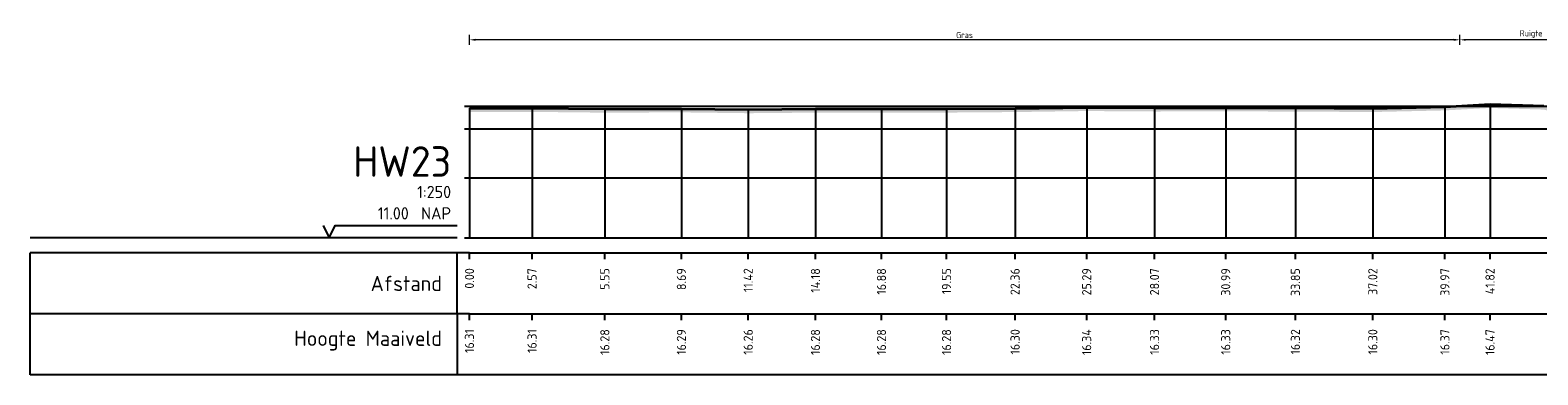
# Model space of a CAD drawing. Header units: metres. Extents: x 197883 to 206898, y 361907 to 364395.
# Tile 218 of 256: x 206492 to 206554, y 363771 to 363785. Entities that reach past the tile are written whole.
import ezdxf
from ezdxf.enums import TextEntityAlignment as Align

# ---------------------------------------------------------------- set-up
doc = ezdxf.new("R2010")
doc.units = ezdxf.units.M
doc.header["$PDMODE"] = 35
doc.header["$PDSIZE"] = 0.075
for name, color, linetype, lineweight in [('X-ME-AL-PROFIEL_HUIDIG MAAIVELD-GD', 252, 'Continuous', 0), ('X-XX-AL-DETAIL1-M', 7, 'Continuous', 18), ('X-XX-AL-DWARSPROFIEL_PROFIELLIJN MAAIVELD-GD', 8, 'Continuous', 35)]:
    doc.layers.add(name, color=color, linetype=linetype, lineweight=lineweight)
doc.layers.add('X-ME-AL-PROFIELRASTER-S', color=7, linetype='Continuous')
doc.layers.add('X-XX-AL-HULPLIN-G', color=11, linetype='Continuous', lineweight=25, plot=False)
doc.styles.add('NLCS-ISO-ANNOTATIVE-T18', font='NLCS-ISO.ttf', dxfattribs={"height": 1.8})
doc.styles.add('NLCS-ISO-M100-T25', font='NLCS-ISO.ttf', dxfattribs={"height": 0.25})
doc.dimstyles.new('NLCS-M100-T25-PIJL_L2_H1', dxfattribs={"dimscale": 0.1, "dimtxt": 2.5, "dimasz": 2.5, "dimexe": 2, "dimexo": 2, "dimgap": 0.7, "dimtad": 1, "dimzin": 0, "dimdsep": 46, "dimtxsty": 'NLCS-ISO-M100-T25', "dimcen": 0, "dimdle": 2, "dimclrd": 256, "dimclre": 256, "dimclrt": 256, "dimadec": 1, "dimazin": 0, "dimtfac": 1, "dimtdec": 3, "dimtofl": 0, "dimtmove": 0, "dimatfit": 3, "dimfxl": 2, "dimfxlon": 1, "dimtfillclr": 256, "dimtolj": 1, "dimtzin": 0, "dimlwd": -1, "dimlwe": -1, "dimarcsym": 0})

# ---------------------------------------------------------------- blocks, each defined once
blk = doc.blocks.new('SAL-PROFIELRASTER-D')
at = {"color": 0, "linetype": 'ByBlock', "lineweight": -2, "flags": 128}
for points in [[(-2, 0), (-72, 0)], [(-24, 2), (-23, 0), (-22, 2), (-2, 2)], [(-72, -12.5), (-72, -2.5)], [(0, -2.5), (-72, -2.5)], [(-2, -12.5), (-2, -2.5)], [(0, -12.5), (-72, -12.5)]]:
    blk.add_lwpolyline(points, dxfattribs=at)
at = {"color": 0, "linetype": 'ByBlock', "lineweight": -2, "style": 'NLCS-ISO-ANNOTATIVE-T18'}
blk.add_text('NAP', height=2, dxfattribs=at).set_placement((-3, 3), align=Align.RIGHT)
blk.add_text('Afstand', height=2.5, dxfattribs=at).set_placement((-4.5, -7.5), align=Align.MIDDLE_RIGHT)
for tag, height, p in [('PROFIELNR', 5, (-3, 10)), ('SCHAAL', 2, (-3, 6.5)), ('NAP', 2, (-9.94, 3))]:
    blk.add_attdef(tag, text='', height=height, dxfattribs=at).set_placement(p, align=Align.RIGHT)
blk = doc.blocks.new('SAL-PROFIELRASTER_BALK_EIND1-D')
at = {"color": 0, "linetype": 'ByBlock', "lineweight": -2, "flags": 128}
for points in [[(0, 0), (1, 0)], [(0, -2.5), (1, -2.5)], [(0, -12.5), (1, -12.5)]]:
    blk.add_lwpolyline(points, dxfattribs=at)
blk = doc.blocks.new('SAL-PROFIELRASTER_BALK-D')
at = {"color": 0, "linetype": 'ByBlock', "lineweight": -2}
for p, q in [((-72, -12.5), (-72, -2.5)), ((-2, -2.5), (-2, -12.5)), ((0, -12.5), (-72, -12.5))]:
    blk.add_line(p, q, dxfattribs=at)
at = {"color": 0, "linetype": 'ByBlock', "lineweight": -2, "style": 'NLCS-ISO-ANNOTATIVE-T18'}
for tag, height, p in [('TITEL1', 2.5, (-4.5, -6.5)), ('TITEL2', 1.5, (-4.5, -9.5))]:
    blk.add_attdef(tag, text='', height=height, dxfattribs=at).set_placement(p, align=Align.MIDDLE_RIGHT)
blk = doc.blocks.new('SAL-PROFIELRASTER_BALK_EIND2-D')
at = {"color": 0, "linetype": 'ByBlock', "lineweight": -2}
blk.add_line((1, -12.5), (0, -12.5), dxfattribs=at)
blk = doc.blocks.new('SAL-PROFIELRASTER_BALK_DATA-D')
at = {"color": 0, "linetype": 'ByBlock', "lineweight": -2}
blk.add_lwpolyline([(0, -3.5), (0, -2.5)], dxfattribs=at)
at = {"color": 0, "linetype": 'ByBlock', "lineweight": -2, "style": 'NLCS-ISO-ANNOTATIVE-T18'}
blk.add_attdef('GETAL', text='', height=1.5, rotation=90, dxfattribs=at).set_placement((0.75, -5), align=Align.RIGHT)
blk = doc.blocks.new('SAL-PROFIELRASTER_AANHAAL-D')
at = {"color": 9, "linetype": 'ByBlock', "lineweight": -2, "flags": 128}
blk.add_lwpolyline([(0, 1), (0, 0)], dxfattribs=at)
blk = doc.blocks.new('*D148')
at = {"layer": 'Defpoints', "color": 0, "transparency": 16777216}
for p in [(206510.448, 363784.747), (206510.448, 363776.632), (206551.028, 363776.632)]:
    blk.add_point(p, dxfattribs=at)
at = {"layer": 'X-XX-AL-DETAIL1-M', "color": 253, "transparency": 16777216}
for p, q in [((206510.448, 363784.547), (206510.448, 363784.947)), ((206551.028, 363784.547), (206551.028, 363784.947)), ((206550.778, 363784.747), (206510.698, 363784.747))]:
    blk.add_line(p, q, dxfattribs=at)
for points in [[(206510.698, 363784.789), (206510.698, 363784.706), (206510.448, 363784.747)], [(206550.778, 363784.789), (206550.778, 363784.706), (206551.028, 363784.747)]]:
    blk.add_solid(points, dxfattribs=at)
at = {"layer": 'X-XX-AL-DETAIL1-M', "color": 253, "transparency": 16777216, "insert": (206530.738, 363784.942), "char_height": 0.25, "attachment_point": 5, "style": 'NLCS-ISO-M100-T25'}
blk.add_mtext('\\A1;Gras', dxfattribs=at)
blk = doc.blocks.new('*D138')
at = {"layer": 'Defpoints', "color": 0, "transparency": 16777216}
for p in [(206551.028, 363784.747), (206551.028, 363776.632), (206556.878, 363776.632)]:
    blk.add_point(p, dxfattribs=at)
at = {"layer": 'X-XX-AL-DETAIL1-M', "color": 253, "transparency": 16777216}
for p, q in [((206551.028, 363784.547), (206551.028, 363784.947)), ((206556.878, 363784.547), (206556.878, 363784.947)), ((206556.628, 363784.747), (206551.278, 363784.747))]:
    blk.add_line(p, q, dxfattribs=at)
for points in [[(206551.278, 363784.789), (206551.278, 363784.706), (206551.028, 363784.747)], [(206556.628, 363784.789), (206556.628, 363784.706), (206556.878, 363784.747)]]:
    blk.add_solid(points, dxfattribs=at)
at = {"layer": 'X-XX-AL-DETAIL1-M', "color": 253, "transparency": 16777216, "insert": (206553.953, 363784.98), "char_height": 0.25, "attachment_point": 5, "style": 'NLCS-ISO-M100-T25'}
blk.add_mtext('\\A1;Ruigte', dxfattribs=at)

msp = doc.modelspace()

# ---------------------------------------------------------------- hatches: boundary and pattern name
at = {"layer": 'X-ME-AL-PROFIEL_HUIDIG MAAIVELD-GD'}
h = msp.add_hatch(dxfattribs=at)
h.set_pattern_fill('AGR-MAAIVELD', color=256, scale=0.05, pattern_type=2)
h.set_pattern_definition([(45, (708.54496, 312.50274), (-0.25000007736, 0.25000007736), []), (45, (708.50925, 312.53845), (0, 0.50000015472), [0.3535535, -0.3535535]), (45, (708.47354, 312.57417), (0, 0.50000015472), [0.3535535, -0.3535535]), (45, (708.43732, 312.6104), (0, 0.50000015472), [0.3535535, -0.3535535]), (45, (708.4021, 312.6456), (0, 0.50000015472), [0.3535535, -0.3535535]), (45, (708.3664, 312.6813), (0, 0.50000015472), [0.3535535, -0.3535535]), (45, (708.33068, 312.71703), (0, 0.50000015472), [0.3535535, -0.3535535]), (315, (708.54496, 312.50274), (0.25000007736, 0.25000007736), []), (315, (708.58068, 312.53845), (0.50000015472, -1e-16), [0.3535535, -0.3535535]), (315, (708.6164, 312.57417), (0.50000015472, -1e-16), [0.3535535, -0.3535535]), (315, (708.6526, 312.6104), (0.50000015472, -1e-16), [0.3535535, -0.3535535]), (315, (708.68782, 312.6456), (0.50000015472, -1e-16), [0.3535535, -0.3535535]), (315, (708.72354, 312.6813), (0.50000015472, -1e-16), [0.3535535, -0.3535535]), (315, (708.75925, 312.71703), (0.50000015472, -1e-16), [0.3535535, -0.3535535])])
h.paths.add_polyline_path([(206600.893, 363781.765), (206598.354, 363781.873), (206595.407, 363781.941), (206592.953, 363782.022), (206590.295, 363782.022), (206587.473, 363782.053), (206584.783, 363781.991), (206583.541, 363781.6), (206582.568, 363781.189), (206581.217, 363780.7), (206579.729, 363780.273), (206578.037, 363779.975), (206577.55, 363779.78), (206576.98, 363779.534), (206576.114, 363779.589), (206575.476, 363779.79), (206575.348, 363779.822), (206574.327, 363779.886), (206572.873, 363779.918), (206571.429, 363779.975), (206569.578, 363779.883), (206567.794, 363779.854), (206566.273, 363779.843), (206565.8, 363779.685), (206565.567, 363779.586), (206564.754, 363779.575), (206564.418, 363779.698), (206563.751, 363780.017), (206561.844, 363780.179), (206560.174, 363780.249), (206558.578, 363780.604), (206557.267, 363780.901), (206556.026, 363781.585), (206554.478, 363782.035), (206552.27, 363782.104), (206550.42, 363782.002), (206547.465, 363781.935), (206544.294, 363781.955), (206541.438, 363781.961), (206538.522, 363781.957), (206535.741, 363781.976), (206532.808, 363781.934), (206529.998, 363781.913), (206527.332, 363781.915), (206524.627, 363781.911), (206521.871, 363781.887), (206519.134, 363781.921), (206515.997, 363781.91), (206513.015, 363781.941), (206510.448, 363781.942), (206510.448, 363781.792), (206513.015, 363781.791), (206515.997, 363781.76), (206519.134, 363781.771), (206521.871, 363781.737), (206524.627, 363781.761), (206527.332, 363781.765), (206529.998, 363781.763), (206532.808, 363781.784), (206535.741, 363781.826), (206538.522, 363781.807), (206541.438, 363781.811), (206544.294, 363781.805), (206547.465, 363781.785), (206550.42, 363781.852), (206552.27, 363781.954), (206554.478, 363781.885), (206556.026, 363781.435), (206557.267, 363780.751), (206558.578, 363780.454), (206560.174, 363780.099), (206561.844, 363780.029), (206563.751, 363779.867), (206564.418, 363779.548), (206564.754, 363779.425), (206565.567, 363779.436), (206565.8, 363779.535), (206566.273, 363779.693), (206567.794, 363779.704), (206569.578, 363779.733), (206571.429, 363779.825), (206572.873, 363779.768), (206574.327, 363779.736), (206575.348, 363779.672), (206575.476, 363779.64), (206576.114, 363779.439), (206576.98, 363779.384), (206577.55, 363779.63), (206578.037, 363779.825), (206579.729, 363780.123), (206581.217, 363780.55), (206582.568, 363781.039), (206583.541, 363781.45), (206584.783, 363781.841), (206587.473, 363781.903), (206590.295, 363781.872), (206592.953, 363781.872), (206595.407, 363781.791), (206598.354, 363781.723), (206600.893, 363781.615)])

# ---------------------------------------------------------------- linework, layer by layer
at = {"layer": 'X-XX-AL-DWARSPROFIEL_PROFIELLIJN MAAIVELD-GD'}
msp.add_lwpolyline([(206510.448, 363781.942), (206513.015, 363781.941), (206515.997, 363781.91), (206519.134, 363781.921), (206521.871, 363781.887), (206524.627, 363781.911), (206527.332, 363781.915), (206529.998, 363781.913), (206532.808, 363781.934), (206535.741, 363781.976), (206538.522, 363781.957), (206541.438, 363781.961), (206544.294, 363781.955), (206547.465, 363781.935), (206550.42, 363782.002), (206552.27, 363782.104), (206554.478, 363782.035)], dxfattribs=at)
at = {"layer": 'X-XX-AL-HULPLIN-G'}
for points in [[(206510.248, 363782.032), (206632.573, 363782.032)], [(206510.248, 363781.092), (206632.573, 363781.092)], [(206510.248, 363779.092), (206632.573, 363779.092)], [(206510.248, 363776.632), (206632.573, 363776.632)]]:
    msp.add_lwpolyline(points, dxfattribs=at)

# ---------------------------------------------------------------- block references
at = {"layer": 'X-ME-AL-PROFIELRASTER-S'}
for p, yscale in [((206510.448, 363776.632), 5.309999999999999), ((206513.015, 363776.632), 5.309000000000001), ((206515.997, 363776.632), 5.277999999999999), ((206519.134, 363776.632), 5.289000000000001), ((206521.871, 363776.632), 5.254999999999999), ((206524.627, 363776.632), 5.279), ((206527.332, 363776.632), 5.283000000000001), ((206529.998, 363776.632), 5.280999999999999), ((206532.808, 363776.632), 5.302), ((206535.741, 363776.632), 5.344000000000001), ((206538.522, 363776.632), 5.324999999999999), ((206541.438, 363776.632), 5.329000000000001), ((206544.294, 363776.632), 5.323), ((206547.465, 363776.632), 5.303000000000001), ((206550.42, 363776.632), 5.370000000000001), ((206552.27, 363776.632), 5.472000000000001)]:
    msp.add_blockref('SAL-PROFIELRASTER_AANHAAL-D', p, dxfattribs=dict(at, yscale=yscale))
at = {"layer": 'X-ME-AL-PROFIELRASTER-S', "xscale": 0.25, "yscale": 0.25, "zscale": 0.25}
for name, p, values in [('SAL-PROFIELRASTER-D', (206510.448, 363776.632), {'PROFIELNR': 'HW23', 'SCHAAL': '1:250', 'NAP': '11.00'}), ('SAL-PROFIELRASTER_BALK_DATA-D', (206510.448, 363776.632), {'GETAL': '0.00'}), ('SAL-PROFIELRASTER_BALK_DATA-D', (206513.015, 363776.632), {'GETAL': '2.57'}), ('SAL-PROFIELRASTER_BALK_DATA-D', (206515.997, 363776.632), {'GETAL': '5.55'}), ('SAL-PROFIELRASTER_BALK_DATA-D', (206519.134, 363776.632), {'GETAL': '8.69'}), ('SAL-PROFIELRASTER_BALK_DATA-D', (206521.871, 363776.632), {'GETAL': '11.42'}), ('SAL-PROFIELRASTER_BALK_DATA-D', (206524.627, 363776.632), {'GETAL': '14.18'}), ('SAL-PROFIELRASTER_BALK_DATA-D', (206527.332, 363776.632), {'GETAL': '16.88'}), ('SAL-PROFIELRASTER_BALK_DATA-D', (206529.998, 363776.632), {'GETAL': '19.55'}), ('SAL-PROFIELRASTER_BALK_DATA-D', (206532.808, 363776.632), {'GETAL': '22.36'}), ('SAL-PROFIELRASTER_BALK_DATA-D', (206535.741, 363776.632), {'GETAL': '25.29'}), ('SAL-PROFIELRASTER_BALK_DATA-D', (206538.522, 363776.632), {'GETAL': '28.07'}), ('SAL-PROFIELRASTER_BALK_DATA-D', (206541.438, 363776.632), {'GETAL': '30.99'}), ('SAL-PROFIELRASTER_BALK_DATA-D', (206544.294, 363776.632), {'GETAL': '33.85'}), ('SAL-PROFIELRASTER_BALK_DATA-D', (206547.465, 363776.632), {'GETAL': '37.02'}), ('SAL-PROFIELRASTER_BALK_DATA-D', (206550.42, 363776.632), {'GETAL': '39.97'}), ('SAL-PROFIELRASTER_BALK_DATA-D', (206552.27, 363776.632), {'GETAL': '41.82'}), ('SAL-PROFIELRASTER_BALK-D', (206510.448, 363774.132), {'TITEL1': 'Hoogte Maaiveld'}), ('SAL-PROFIELRASTER_BALK_DATA-D', (206510.448, 363774.132), {'GETAL': '16.31'}), ('SAL-PROFIELRASTER_BALK_DATA-D', (206513.015, 363774.132), {'GETAL': '16.31'}), ('SAL-PROFIELRASTER_BALK_DATA-D', (206515.997, 363774.132), {'GETAL': '16.28'}), ('SAL-PROFIELRASTER_BALK_DATA-D', (206519.134, 363774.132), {'GETAL': '16.29'}), ('SAL-PROFIELRASTER_BALK_DATA-D', (206521.871, 363774.132), {'GETAL': '16.26'}), ('SAL-PROFIELRASTER_BALK_DATA-D', (206524.627, 363774.132), {'GETAL': '16.28'}), ('SAL-PROFIELRASTER_BALK_DATA-D', (206527.332, 363774.132), {'GETAL': '16.28'}), ('SAL-PROFIELRASTER_BALK_DATA-D', (206529.998, 363774.132), {'GETAL': '16.28'}), ('SAL-PROFIELRASTER_BALK_DATA-D', (206532.808, 363774.132), {'GETAL': '16.30'}), ('SAL-PROFIELRASTER_BALK_DATA-D', (206535.741, 363774.132), {'GETAL': '16.34'}), ('SAL-PROFIELRASTER_BALK_DATA-D', (206538.522, 363774.132), {'GETAL': '16.33'}), ('SAL-PROFIELRASTER_BALK_DATA-D', (206541.438, 363774.132), {'GETAL': '16.33'}), ('SAL-PROFIELRASTER_BALK_DATA-D', (206544.294, 363774.132), {'GETAL': '16.32'}), ('SAL-PROFIELRASTER_BALK_DATA-D', (206547.465, 363774.132), {'GETAL': '16.30'}), ('SAL-PROFIELRASTER_BALK_DATA-D', (206550.42, 363774.132), {'GETAL': '16.37'}), ('SAL-PROFIELRASTER_BALK_DATA-D', (206552.27, 363774.132), {'GETAL': '16.47'})]:
    msp.add_blockref(name, p, dxfattribs=at).add_auto_attribs(values)
at = {"layer": 'X-ME-AL-PROFIELRASTER-S', "xscale": 91.07036610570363, "yscale": 0.25, "zscale": 91.07036610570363}
for name, p in [('SAL-PROFIELRASTER_BALK_EIND1-D', (206510.448, 363776.632)), ('SAL-PROFIELRASTER_BALK_EIND2-D', (206510.448, 363774.132))]:
    msp.add_blockref(name, p, dxfattribs=at)

# ---------------------------------------------------------------- dimensions: what is measured, and where the dimension line sits
at = {"layer": 'X-XX-AL-DETAIL1-M', "color": 253}
for base, p1, p2, text, picture, middle in [((206510.448, 363784.747), (206551.028, 363776.632), (206510.448, 363776.632), 'Gras', '*D148', (206530.738, 363784.747)), ((206551.028, 363784.747), (206556.878, 363776.632), (206551.028, 363776.632), 'Ruigte', '*D138', (206553.953, 363784.747))]:
    dim = msp.add_linear_dim(base=base, p1=p1, p2=p2, text=text, dimstyle='NLCS-M100-T25-PIJL_L2_H1', override={"dimclrd": 253, "dimclre": 253, "dimclrt": 253}, dxfattribs=at)
    dim.commit()
    dim.dimension.update_dxf_attribs({"geometry": picture, "text_midpoint": middle, "dimtype": 160})

doc.saveas('drawing.dxf')
